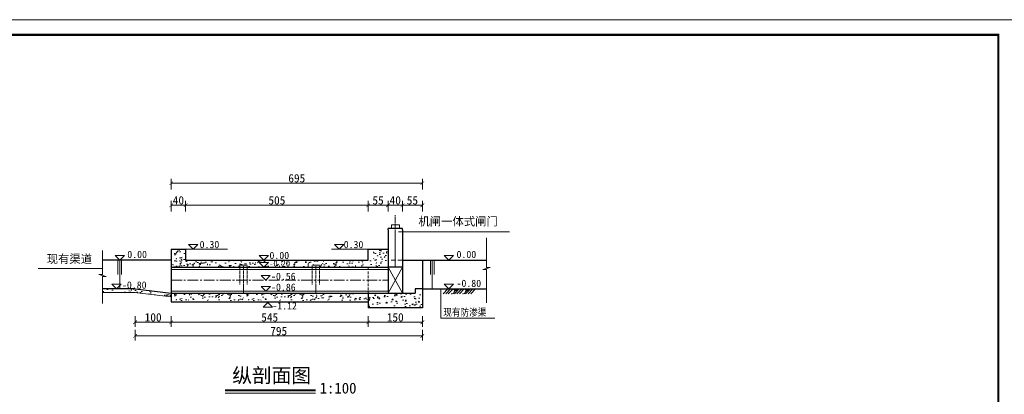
# Model space of a CAD drawing. Extents: x 36231 to 595326, y 3059 to 3871788.
# Tile 88 of 143: x 585567 to 585839, y 3866349 to 3866452. Entities that reach past the tile are written whole.
import ezdxf
from ezdxf.enums import TextEntityAlignment as Align

# ---------------------------------------------------------------- set-up
doc = ezdxf.new("R2010")
doc.units = 0
doc.header["$PDMODE"] = 32
doc.header["$PDSIZE"] = 0.2
for name, pattern in [('CENTER2', [1.125, 0.75, -0.125, 0.125, -0.125]), ('DASH', [0.35, 0.25, -0.1]), ('HIDDEN', [0.375, 0.25, -0.125])]:
    doc.linetypes.add(name, pattern=pattern)
doc.layers.get('0').update_dxf_attribs({"linetype": 'CONTINUOUS'})
doc.layers.get('Defpoints').update_dxf_attribs({"linetype": 'CONTINUOUS'})
for name, color, linetype, lineweight in [('0.09标注线', 3, 'CONTINUOUS', 9), ('0.13填充', 8, 'CONTINUOUS', 9), ('0.13文字', 3, 'CONTINUOUS', 13), ('0.30粗线', 7, 'CONTINUOUS', 30), ('0.30粗蓝', 4, 'CONTINUOUS', 30), ('0.3黄粗', 2, 'CONTINUOUS', 30), ('图框１', 5, 'CONTINUOUS', 60), ('地涵轮廓线', 130, 'CONTINUOUS', 35), ('文字', 7, 'CONTINUOUS', 15), ('文字层', 7, 'CONTINUOUS', 15), ('细实线', 3, 'CONTINUOUS', 20), ('细线', 7, 'CONTINUOUS', 15), ('虚线', 251, 'HIDDEN', 15)]:
    doc.layers.add(name, color=color, linetype=linetype, lineweight=lineweight)
doc.layers.add('尺寸线', color=3, linetype='CONTINUOUS')
doc.styles.add('-仿宋_GB2312', font='仿宋_GB2312_0.ttf')
doc.styles.get("Standard").update_dxf_attribs({"font": 'rs.shx', "bigfont": 'hztxt.shx'})
doc.dimstyles.get("Standard").update_dxf_attribs({"dimtxt": 0.18, "dimasz": 0.18, "dimexe": 0.18, "dimexo": 0.0625, "dimgap": 0.09, "dimtad": 0, "dimtih": 1, "dimtoh": 1, "dimdec": 0, "dimlfac": 2, "dimzin": 0, "dimdsep": 46, "dimtxsty": 'Standard', "dimcen": 0.09, "dimadec": 0, "dimazin": 0, "dimtfac": 1, "dimtdec": 0, "dimtofl": 0, "dimtmove": 0, "dimatfit": 3, "dimfxl": 1, "dimtolj": 1, "dimtzin": 0, "dimarcsym": 0})
doc.dimstyles.new('副本 (5) (2) STANDARD', dxfattribs={"dimtxt": 2.3, "dimasz": 1, "dimexe": 1.25, "dimexo": 1.5, "dimgap": 0.2, "dimtad": 1, "dimdec": 0, "dimlfac": 10, "dimzin": 0, "dimdsep": 46, "dimtxsty": '-仿宋_GB2312', "dimblk": 'ARCHTICK', "dimcen": 0.09, "dimadec": 0, "dimazin": 0, "dimtfac": 1, "dimtdec": 0, "dimtix": 1, "dimtmove": 2, "dimatfit": 3, "dimfxl": 1.7, "dimfxlon": 1, "dimtolj": 1, "dimtzin": 0, "dimlwd": 9, "dimlwe": 9, "dimarcsym": 0})
pattern_1 = [(49.99999999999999, (25972.26853596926, -2940.18209245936), (3.64369337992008, -0.3187817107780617), [0.381, -4.191000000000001]), (355, (25972.26853596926, -2940.18209245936), (-0.7048565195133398, 3.8211328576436), [0.3048, -3.3528]), (100.451, (25972.57217596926, -2940.20865745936), (2.938850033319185, 3.502333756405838), [0.3238, -3.5618]), (46.18420000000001, (25972.26853596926, -2939.16609245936), (5.421580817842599, -0.8408465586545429), [0.5715, -6.2865]), (96.6356, (25972.72033396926, -2939.23616245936), (4.748084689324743, 4.948511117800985), [0.4857, -5.3427]), (351.1840000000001, (25972.26853596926, -2939.16609245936), (4.748092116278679, 4.948502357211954), [0.4572, -5.0292]), (21, (25972.77653596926, -2939.42009245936), (3.032297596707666, -2.04531037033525), [0.381, -4.191000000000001]), (326.0000000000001, (25972.77653596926, -2939.42009245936), (1.236040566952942, 3.683759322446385), [0.3048, -3.3528]), (71.4514, (25973.02922596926, -2939.59053445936), (4.268329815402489, 1.638457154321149), [0.3238, -3.5618]), (37.50000000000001, (25972.26853596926, -2940.18209245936), (0.06177206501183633, 1.691100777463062), [0, -3.31216, 0, -3.4036, 0, -3.3655]), (7.499999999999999, (25972.26853596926, -2940.18209245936), (1.336393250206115, 2.00361149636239), [0, -1.94056, 0, -3.23596, 0, -1.2827]), (327.5, (25971.13569596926, -2940.18209245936), (2.711811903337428, -0.1145748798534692), [0, -1.27, 0, -3.9624, 0, -5.2578]), (317.5, (25970.62769596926, -2940.18209245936), (2.962583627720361, 0.5085298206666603), [0, -1.651, 0, -2.63144, 0, -3.7338])]

# ---------------------------------------------------------------- blocks, each defined once
blk = doc.blocks.new('eesz')
at = {"layer": '图框１', "color": 7, "const_width": 0.46666665}
blk.add_lwpolyline([(25244.47424427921, -497.5989567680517), (25244.47424427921, -1980.561866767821), (27344.47416927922, -1980.561866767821), (27344.47416927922, -497.5989567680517)], close=True, dxfattribs=at)
blk.add_lwpolyline([(25244.47424427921, -497.5989567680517), (25244.47424427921, -1980.561866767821), (27344.47416927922, -1980.561866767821), (27344.47416927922, -497.5989567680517)], close=True, dxfattribs=at)
at = {"layer": '图框１', "color": 5, "const_width": 0.46666665}
blk.add_lwpolyline([(25244.47424427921, -497.5989567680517), (25244.47424427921, -1980.561866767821), (27344.47416927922, -1980.561866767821), (27344.47416927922, -497.5989567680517)], close=True, dxfattribs=at)
at = {"layer": '图框１', "color": 7}
blk.add_lwpolyline([(25322.25201927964, -518.3396967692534, 3.111110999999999, 3.111110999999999, 0), (27318.54824427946, -518.3396967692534, 2.592592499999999, 2.592592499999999, 0), (27318.54824427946, -1954.635941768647, 2.592592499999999, 2.592592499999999, 0), (25322.25201927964, -1954.635941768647, 2.592592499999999, 2.592592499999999, 0)], format="xyseb", close=True, dxfattribs=at)
blk.add_lwpolyline([(25322.25201927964, -518.3396967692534, 3.111110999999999, 3.111110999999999, 0), (27318.54824427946, -518.3396967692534, 2.592592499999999, 2.592592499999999, 0), (27318.54824427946, -1954.635941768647, 2.592592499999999, 2.592592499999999, 0), (25322.25201927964, -1954.635941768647, 2.592592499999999, 2.592592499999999, 0)], format="xyseb", close=True, dxfattribs=at)
at = {"layer": '图框１', "color": 5}
blk.add_lwpolyline([(25322.25201927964, -518.3396967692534, 3.111110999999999, 3.111110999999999, 0), (27318.54824427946, -518.3396967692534, 2.592592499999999, 2.592592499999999, 0), (27318.54824427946, -1954.635941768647, 2.592592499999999, 2.592592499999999, 0), (25322.25201927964, -1954.635941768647, 2.592592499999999, 2.592592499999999, 0)], format="xyseb", close=True, dxfattribs=at)
blk = doc.blocks.new('_ARCHTICK')
at = {"color": 0, "linetype": 'ByBlock', "const_width": 0.15}
blk.add_lwpolyline([(-0.5, -0.5), (0.5, 0.5)], dxfattribs=at)
blk = doc.blocks.new('*D1555')
at = {"layer": '0.09标注线', "color": 0, "lineweight": 9}
for p, q in [((585672.5487772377, 3866399.194233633), (585672.5487772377, 3866402.144233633)), ((585678.0487132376, 3866400.894233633), (585672.5487772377, 3866400.894233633)), ((585678.0487132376, 3866399.194233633), (585678.0487132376, 3866402.144233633))]:
    blk.add_line(p, q, dxfattribs=at)
at = {"layer": 'Defpoints', "color": 0, "lineweight": 13}
for p in [(585672.5487772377, 3866400.894233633), (585672.5487772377, 3866376.543688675), (585678.0487132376, 3866377.742130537)]:
    blk.add_point(p, dxfattribs=at)
at = {"layer": '0.09标注线', "color": 0, "lineweight": 9, "rotation": 180}
blk.add_blockref('_ARCHTICK', (585672.5487772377, 3866400.894233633), dxfattribs=at)
at = {"layer": '0.09标注线', "color": 0, "lineweight": 9}
blk.add_blockref('_ARCHTICK', (585678.0487132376, 3866400.894233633), dxfattribs=at)
at = {"layer": '0.09标注线', "color": 0, "lineweight": 13, "insert": (585675.2987452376, 3866402.244233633), "char_height": 2.3, "attachment_point": 5, "style": '-仿宋_GB2312'}
blk.add_mtext('\\A1;55', dxfattribs=at)
blk = doc.blocks.new('*D1556')
at = {"layer": '0.09标注线', "color": 0, "lineweight": 9}
for p, q in [((585668.5487772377, 3866399.194233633), (585668.5487772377, 3866402.144233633)), ((585672.5487772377, 3866400.894233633), (585668.5487772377, 3866400.894233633)), ((585672.5487772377, 3866399.194233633), (585672.5487772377, 3866402.144233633))]:
    blk.add_line(p, q, dxfattribs=at)
at = {"layer": 'Defpoints', "color": 0, "lineweight": 13}
for p in [(585668.5487772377, 3866400.894233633), (585668.5487772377, 3866394.309433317), (585672.5487772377, 3866376.543688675)]:
    blk.add_point(p, dxfattribs=at)
at = {"layer": '0.09标注线', "color": 0, "lineweight": 9, "rotation": 180}
blk.add_blockref('_ARCHTICK', (585668.5487772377, 3866400.894233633), dxfattribs=at)
at = {"layer": '0.09标注线', "color": 0, "lineweight": 9}
blk.add_blockref('_ARCHTICK', (585672.5487772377, 3866400.894233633), dxfattribs=at)
at = {"layer": '0.09标注线', "color": 0, "lineweight": 13, "insert": (585670.5487772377, 3866402.244233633), "char_height": 2.3, "attachment_point": 5, "style": '-仿宋_GB2312'}
blk.add_mtext('\\A1;40', dxfattribs=at)
blk = doc.blocks.new('*D1557')
at = {"layer": '0.09标注线', "color": 0, "lineweight": 9}
for p, q in [((585663.0487130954, 3866399.194233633), (585663.0487130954, 3866402.144233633)), ((585668.5487772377, 3866400.894233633), (585663.0487130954, 3866400.894233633)), ((585668.5487772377, 3866399.194233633), (585668.5487772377, 3866402.144233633))]:
    blk.add_line(p, q, dxfattribs=at)
at = {"layer": 'Defpoints', "color": 0, "lineweight": 13}
for p in [(585663.0487130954, 3866400.894233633), (585668.5487772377, 3866394.309433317), (585663.0487130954, 3866388.742131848)]:
    blk.add_point(p, dxfattribs=at)
at = {"layer": '0.09标注线', "color": 0, "lineweight": 9, "rotation": 180}
blk.add_blockref('_ARCHTICK', (585663.0487130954, 3866400.894233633), dxfattribs=at)
at = {"layer": '0.09标注线', "color": 0, "lineweight": 9}
blk.add_blockref('_ARCHTICK', (585668.5487772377, 3866400.894233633), dxfattribs=at)
at = {"layer": '0.09标注线', "color": 0, "lineweight": 13, "insert": (585665.7987451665, 3866402.244233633), "char_height": 2.3, "attachment_point": 5, "style": '-仿宋_GB2312'}
blk.add_mtext('\\A1;55', dxfattribs=at)
blk = doc.blocks.new('*D1558')
at = {"layer": '0.09标注线', "color": 0, "lineweight": 9}
for p, q in [((585612.5476862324, 3866399.194233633), (585612.5476862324, 3866402.144233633)), ((585663.0487130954, 3866400.894233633), (585612.5476862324, 3866400.894233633)), ((585663.0487130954, 3866399.194233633), (585663.0487130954, 3866402.144233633))]:
    blk.add_line(p, q, dxfattribs=at)
at = {"layer": 'Defpoints', "color": 0, "lineweight": 13}
for p in [(585612.5476862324, 3866400.894233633), (585612.5476862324, 3866388.742131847), (585663.0487130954, 3866388.742131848)]:
    blk.add_point(p, dxfattribs=at)
at = {"layer": '0.09标注线', "color": 0, "lineweight": 9, "rotation": 180}
blk.add_blockref('_ARCHTICK', (585612.5476862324, 3866400.894233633), dxfattribs=at)
at = {"layer": '0.09标注线', "color": 0, "lineweight": 9}
blk.add_blockref('_ARCHTICK', (585663.0487130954, 3866400.894233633), dxfattribs=at)
at = {"layer": '0.09标注线', "color": 0, "lineweight": 13, "insert": (585637.7981996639, 3866402.244233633), "char_height": 2.3, "attachment_point": 5, "style": '-仿宋_GB2312'}
blk.add_mtext('\\A1;505', dxfattribs=at)
blk = doc.blocks.new('*D1559')
at = {"layer": '0.09标注线', "color": 0, "lineweight": 9}
for p, q in [((585608.5478124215, 3866399.194233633), (585608.5478124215, 3866402.144233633)), ((585612.5476862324, 3866400.894233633), (585608.5478124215, 3866400.894233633)), ((585612.5476862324, 3866399.194233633), (585612.5476862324, 3866402.144233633))]:
    blk.add_line(p, q, dxfattribs=at)
at = {"layer": 'Defpoints', "color": 0, "lineweight": 13}
for p in [(585608.5478124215, 3866400.894233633), (585608.5478124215, 3866388.742129), (585612.5476862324, 3866388.742131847)]:
    blk.add_point(p, dxfattribs=at)
at = {"layer": '0.09标注线', "color": 0, "lineweight": 9, "rotation": 180}
blk.add_blockref('_ARCHTICK', (585608.5478124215, 3866400.894233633), dxfattribs=at)
at = {"layer": '0.09标注线', "color": 0, "lineweight": 9}
blk.add_blockref('_ARCHTICK', (585612.5476862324, 3866400.894233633), dxfattribs=at)
at = {"layer": '0.09标注线', "color": 0, "lineweight": 13, "insert": (585610.5477493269, 3866402.244233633), "char_height": 2.3, "attachment_point": 5, "style": '-仿宋_GB2312'}
blk.add_mtext('\\A1;40', dxfattribs=at)

msp = doc.modelspace()

# ---------------------------------------------------------------- hatches: boundary and pattern name
at = {"layer": '0.13填充'}
h = msp.add_hatch(color=7, dxfattribs=at)
edge = h.paths.add_edge_path()
edge.add_ellipse((585687.25573336, 3866377.880015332), major_axis=(0, -0.7306824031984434), ratio=0.9642642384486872, start_angle=280.877295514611, end_angle=439.1227044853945)
edge.add_line((585687.9476456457, 3866377.742130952), (585686.5638210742, 3866377.742130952))
h = msp.add_hatch(color=7, dxfattribs=at)
edge = h.paths.add_edge_path()
edge.add_ellipse((585690.3548688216, 3866377.880015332), major_axis=(0, -0.7306824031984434), ratio=0.9642642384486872, start_angle=280.877295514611, end_angle=439.1227044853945)
edge.add_line((585691.0467811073, 3866377.742130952), (585689.6629565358, 3866377.742130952))
at = {"layer": '0.13文字', "lineweight": 13}
h = msp.add_hatch(dxfattribs=at)
h.set_pattern_fill('AR-CONC', color=256, scale=0.02, style=0)
h.set_pattern_definition([(49.99999999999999, (25952.26859257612, -2928.794128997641), (3.64369337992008, -0.3187817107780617), [0.381, -4.191000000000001]), (355, (25952.26859257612, -2928.794128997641), (-0.7048565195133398, 3.8211328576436), [0.3048, -3.3528]), (100.451, (25952.57223257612, -2928.820693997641), (2.938850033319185, 3.502333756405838), [0.3238, -3.5618]), (46.18420000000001, (25952.26859257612, -2927.778128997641), (5.421580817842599, -0.8408465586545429), [0.5715, -6.2865]), (96.6356, (25952.72039057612, -2927.848198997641), (4.748084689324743, 4.948511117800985), [0.4857, -5.3427]), (351.1840000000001, (25952.26859257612, -2927.778128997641), (4.748092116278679, 4.948502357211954), [0.4572, -5.0292]), (21, (25952.77659257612, -2928.032128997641), (3.032297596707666, -2.04531037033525), [0.381, -4.191000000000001]), (326.0000000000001, (25952.77659257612, -2928.032128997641), (1.236040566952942, 3.683759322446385), [0.3048, -3.3528]), (71.4514, (25953.02928257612, -2928.202570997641), (4.268329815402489, 1.638457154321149), [0.3238, -3.5618]), (37.50000000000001, (25952.26859257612, -2928.794128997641), (0.06177206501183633, 1.691100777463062), [0, -3.31216, 0, -3.4036, 0, -3.3655]), (7.499999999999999, (25952.26859257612, -2928.794128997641), (1.336393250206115, 2.00361149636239), [0, -1.94056, 0, -3.23596, 0, -1.2827]), (327.5, (25951.13575257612, -2928.794128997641), (2.711811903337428, -0.1145748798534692), [0, -1.27, 0, -3.9624, 0, -5.2578]), (317.5, (25950.62775257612, -2928.794128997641), (2.962583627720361, 0.5085298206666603), [0, -1.651, 0, -2.63144, 0, -3.7338])])
h.paths.add_polyline_path([(585612.5476862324, 3866385.742131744), (585612.5476862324, 3866388.742131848), (585608.5478124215, 3866388.742131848), (585608.5478211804, 3866383.744023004), (585627.5477574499, 3866383.74417712), (585627.5477574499, 3866384.293601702), (585629.5477574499, 3866384.293601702), (585629.5477574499, 3866383.744193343), (585634.1606747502, 3866383.74423076), (585632.8606747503, 3866385.04423076), (585635.4606747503, 3866385.04423076), (585634.1606747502, 3866383.74423076), (585647.5477574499, 3866383.744339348), (585647.5477574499, 3866384.293601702), (585649.5477574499, 3866384.293601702), (585649.5477574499, 3866383.744355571), (585668.5487541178, 3866383.744509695), (585668.5487380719, 3866388.742131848), (585664.548738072, 3866388.742131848), (585664.548738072, 3866385.742126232)])
h.paths.add_polyline_path([(585635.2362749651, 3866386.080245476), (585641.7560046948, 3866386.080245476), (585641.7560046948, 3866383.530245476), (585635.2362749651, 3866383.530245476)], flags=9)
h = msp.add_hatch(dxfattribs=at)
h.set_pattern_fill('AR-CONC', color=256, scale=0.02, style=0)
h.set_pattern_definition([(50, (0, 0), (3.64369337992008, -0.3187817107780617), [0.381, -4.191000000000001]), (355, (0, 0), (-0.7048565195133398, 3.8211328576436), [0.3048, -3.3528]), (100.451, (0.30364, -0.026565), (2.938850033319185, 3.502333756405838), [0.3238, -3.5618]), (46.18420000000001, (0, 1.016), (5.421580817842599, -0.8408465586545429), [0.5715, -6.2865]), (96.6356, (0.451798, 0.94593), (4.748084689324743, 4.948511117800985), [0.4857, -5.3427]), (351.1840000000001, (0, 1.016), (4.748092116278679, 4.948502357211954), [0.4572, -5.0292]), (21, (0.508, 0.762), (3.032297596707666, -2.04531037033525), [0.381, -4.191000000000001]), (326.0000000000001, (0.508, 0.762), (1.236040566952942, 3.683759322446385), [0.3048, -3.3528]), (71.4514, (0.7606900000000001, 0.591558), (4.268329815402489, 1.638457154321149), [0.3238, -3.5618]), (37.50000000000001, (0, 0), (0.06177206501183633, 1.691100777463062), [0, -3.31216, 0, -3.4036, 0, -3.3655]), (7.499999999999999, (0, 0), (1.336393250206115, 2.00361149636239), [0, -1.94056, 0, -3.23596, 0, -1.2827]), (327.5, (-1.13284, 0), (2.711811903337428, -0.1145748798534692), [0, -1.27, 0, -3.9624, 0, -5.2578]), (317.5, (-1.64084, 0), (2.962583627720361, 0.5085298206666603), [0, -1.651, 0, -2.63144, 0, -3.7338])])
h.paths.add_polyline_path([(585608.5478218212, 3866375.536892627), (585608.5478211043, 3866376.544044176), (585598.5478202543, 3866377.742129), (585589.5414428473, 3866377.742129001), (585589.5414428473, 3866376.742129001), (585598.4881294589, 3866376.742128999)])
h = msp.add_hatch(dxfattribs=at)
h.set_pattern_fill('AR-CONC', color=256, scale=0.02, style=0)
h.set_pattern_definition([(49.99999999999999, (25952.26860526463, -2940.182204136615), (3.64369337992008, -0.3187817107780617), [0.381, -4.191000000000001]), (355, (25952.26860526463, -2940.182204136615), (-0.7048565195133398, 3.8211328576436), [0.3048, -3.3528]), (100.451, (25952.57224526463, -2940.208769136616), (2.938850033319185, 3.502333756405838), [0.3238, -3.5618]), (46.18420000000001, (25952.26860526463, -2939.166204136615), (5.421580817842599, -0.8408465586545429), [0.5715, -6.2865]), (96.6356, (25952.72040326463, -2939.236274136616), (4.748084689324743, 4.948511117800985), [0.4857, -5.3427]), (351.1840000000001, (25952.26860526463, -2939.166204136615), (4.748092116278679, 4.948502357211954), [0.4572, -5.0292]), (21, (25952.77660526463, -2939.420204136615), (3.032297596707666, -2.04531037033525), [0.381, -4.191000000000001]), (326.0000000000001, (25952.77660526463, -2939.420204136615), (1.236040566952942, 3.683759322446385), [0.3048, -3.3528]), (71.4514, (25953.02929526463, -2939.590646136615), (4.268329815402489, 1.638457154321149), [0.3238, -3.5618]), (37.50000000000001, (25952.26860526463, -2940.182204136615), (0.06177206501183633, 1.691100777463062), [0, -3.31216, 0, -3.4036, 0, -3.3655]), (7.499999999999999, (25952.26860526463, -2940.182204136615), (1.336393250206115, 2.00361149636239), [0, -1.94056, 0, -3.23596, 0, -1.2827]), (327.5, (25951.13576526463, -2940.182204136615), (2.711811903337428, -0.1145748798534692), [0, -1.27, 0, -3.9624, 0, -5.2578]), (317.5, (25950.62776526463, -2940.182204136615), (2.962583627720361, 0.5085298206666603), [0, -1.651, 0, -2.63144, 0, -3.7338])])
h.paths.add_polyline_path([(585628.5477558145, 3866376.543911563), (585608.5478251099, 3866376.544023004), (585608.5478268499, 3866374.542211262), (585628.5477669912, 3866374.542322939)])
h = msp.add_hatch(dxfattribs=at)
h.set_pattern_fill('AR-CONC', color=256, scale=0.02, style=0)
h.set_pattern_definition(pattern_1)
h.paths.add_polyline_path([(585648.5477558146, 3866376.543739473), (585628.5477558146, 3866376.543901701), (585628.5477669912, 3866374.542322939), (585648.5477669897, 3866374.542434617)])
h = msp.add_hatch(dxfattribs=at)
h.set_pattern_fill('AR-CONC', color=256, scale=0.02, style=0)
h.set_pattern_definition(pattern_1)
h.paths.add_polyline_path([(585663.654306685, 3866376.543409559), (585643.654306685, 3866376.543571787), (585643.6543178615, 3866374.541993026), (585663.65431786, 3866374.542104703)])
h = msp.add_hatch(dxfattribs=at)
h.set_pattern_fill('AR-CONC', color=256, scale=0.02, style=0)
h.set_pattern_definition([(49.99999999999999, (585663.0486040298, 3866371.543688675), (3.64369337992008, -0.3187817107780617), [0.381, -4.191000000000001]), (355, (585663.0486040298, 3866371.543688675), (-0.7048565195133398, 3.8211328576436), [0.3048, -3.3528]), (100.451, (585663.3522440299, 3866371.517123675), (2.938850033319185, 3.502333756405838), [0.3238, -3.5618]), (46.18420000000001, (585663.0486040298, 3866372.559688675), (5.421580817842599, -0.8408465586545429), [0.5715, -6.2865]), (96.6356, (585663.5004020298, 3866372.489618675), (4.748084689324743, 4.948511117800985), [0.4857, -5.3427]), (351.1840000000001, (585663.0486040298, 3866372.559688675), (4.748092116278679, 4.948502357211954), [0.4572, -5.0292]), (21, (585663.5566040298, 3866372.305688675), (3.032297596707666, -2.04531037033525), [0.381, -4.191000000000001]), (326.0000000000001, (585663.5566040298, 3866372.305688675), (1.236040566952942, 3.683759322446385), [0.3048, -3.3528]), (71.4514, (585663.8092940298, 3866372.135246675), (4.268329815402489, 1.638457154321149), [0.3238, -3.5618]), (37.50000000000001, (585663.0486040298, 3866371.543688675), (0.06177206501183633, 1.691100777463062), [0, -3.31216, 0, -3.4036, 0, -3.3655]), (7.499999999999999, (585663.0486040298, 3866371.543688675), (1.336393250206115, 2.00361149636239), [0, -1.94056, 0, -3.23596, 0, -1.2827]), (327.5, (585661.9157640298, 3866371.543688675), (2.711811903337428, -0.1145748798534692), [0, -1.27, 0, -3.9624, 0, -5.2578]), (317.5, (585661.4077640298, 3866371.543688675), (2.962583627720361, 0.5085298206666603), [0, -1.651, 0, -2.63144, 0, -3.7338])])
h.paths.add_polyline_path([(585663.0486254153, 3866372.522919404), (585678.0487132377, 3866372.522919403), (585678.0487132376, 3866376.544068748), (585663.0487132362, 3866376.544190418)])

# ---------------------------------------------------------------- linework, layer by layer
at = {"color": 0, "lineweight": 30}
for p, q in [((585678.0487132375, 3866385.742131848), (585695.8142883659, 3866385.742131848)), ((585676.0487132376, 3866377.742130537), (585676.0487083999, 3866376.543696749)), ((585678.0487132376, 3866377.742130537), (585676.0487132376, 3866377.742130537)), ((585678.0487132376, 3866377.742130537), (585695.8142883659, 3866377.742130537)), ((585608.5478228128, 3866374.143799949), (585663.048660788, 3866374.1426097))]:
    msp.add_line(p, q, dxfattribs=at)
at = {"color": 0, "lineweight": 13}
msp.add_line((585571.7455650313, 3866383.411174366), (585589.5414428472, 3866383.411174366), dxfattribs=at)
at = {"layer": '0.09标注线'}
msp.add_line((585671.49085162, 3866393.582273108), (585702.127220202, 3866393.582273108), dxfattribs=at)
at = {"layer": '0.09标注线', "color": 7}
for p, q in [((585612.5476862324, 3866388.742131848), (585624.1474705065, 3866388.742131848)), ((585652.9142661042, 3866388.742131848), (585663.0487130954, 3866388.742131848)), ((585608.5478211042, 3866383.144023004), (585668.5482030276, 3866383.144023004)), ((585629.5477574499, 3866384.293601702), (585627.5477574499, 3866384.293601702)), ((585649.5477574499, 3866384.293601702), (585647.5477574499, 3866384.293601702)), ((585592.1597597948, 3866379.025286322), (585593.4429171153, 3866377.742129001)), ((585594.7260744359, 3866379.025286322), (585592.1597597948, 3866379.025286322)), ((585593.4429171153, 3866377.742129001), (585594.7260744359, 3866379.025286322)), ((585633.411932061, 3866381.427180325), (585634.6950893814, 3866380.144023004)), ((585635.978246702, 3866381.427180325), (585633.411932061, 3866381.427180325)), ((585634.6950893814, 3866380.144023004), (585635.978246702, 3866381.427180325)), ((585608.5478211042, 3866377.144023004), (585668.5482030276, 3866377.144023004)), ((585633.4234619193, 3866378.427180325), (585634.7066192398, 3866377.144023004)), ((585635.9897765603, 3866378.427180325), (585633.4234619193, 3866378.427180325)), ((585634.7066192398, 3866377.144023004), (585635.9897765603, 3866378.427180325))]:
    msp.add_line(p, q, dxfattribs=at)
at = {"layer": '0.09标注线', "color": 7, "lineweight": 30}
msp.add_line((585608.5478211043, 3866376.543969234), (585676.0487083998, 3866376.543696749), dxfattribs=at)
at = {"layer": '0.13填充', "color": 7, "lineweight": 40, "ltscale": 0.005}
msp.add_line((585623.4640015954, 3866349.7710496), (585648.483849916, 3866349.7710496), dxfattribs=at)
at = {"layer": '0.13填充', "color": 7, "ltscale": 0.005}
msp.add_line((585623.4640015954, 3866348.928198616), (585648.483849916, 3866348.928198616), dxfattribs=at)
at = {"layer": '0.13文字', "lineweight": 13}
for p, q in [((590756.6746656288, 3866452.176404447), (583564.2750096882, 3866452.176404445)), ((585598.5478202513, 3866376.742129), (585589.5414428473, 3866376.742129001)), ((585598.428862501, 3866376.749229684), (585608.547821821, 3866375.536892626))]:
    msp.add_line(p, q, dxfattribs=at)
at = {"layer": '0.13文字', "color": 1, "linetype": 'DASH', "lineweight": 13}
msp.add_line((585670.5487772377, 3866383.744646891), (585670.5487772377, 3866398.114336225), dxfattribs=at)
at = {"layer": '0.13文字', "lineweight": 13}
msp.add_lwpolyline([(585669.4733932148, 3866394.511161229), (585671.7246043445, 3866394.511161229), (585671.7246043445, 3866395.480813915), (585669.4733932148, 3866395.480813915)], close=True, dxfattribs=at)
at = {"layer": '0.30粗线'}
for p, q in [((585668.5487772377, 3866394.107705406), (585668.5487772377, 3866394.511161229)), ((585672.5487772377, 3866394.511161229), (585668.5487772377, 3866394.511161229)), ((585668.5487772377, 3866394.055842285), (585668.5487772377, 3866376.543688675)), ((585672.5487772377, 3866394.107705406), (585672.5487772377, 3866394.511161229)), ((585672.5487772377, 3866394.107705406), (585672.5487772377, 3866376.543688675)), ((585678.0487132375, 3866385.742131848), (585678.0487132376, 3866372.522919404)), ((585663.0487132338, 3866376.54407468), (585663.0486254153, 3866372.522919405)), ((585678.0487346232, 3866372.522919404), (585663.0486254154, 3866372.522919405))]:
    msp.add_line(p, q, dxfattribs=at)
at = {"layer": '0.30粗蓝', "color": 7, "ltscale": 80}
for p, q in [((585608.5478124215, 3866388.742131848), (585608.5478228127, 3866374.14379995)), ((585612.5476862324, 3866388.742131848), (585612.5476862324, 3866385.742131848)), ((585663.0487129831, 3866385.74212639), (585663.0487132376, 3866388.742131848)), ((585663.0487132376, 3866388.742131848), (585668.5487772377, 3866388.742131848)), ((585668.5487380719, 3866388.742131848), (585668.5487772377, 3866376.543688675)), ((585608.5478104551, 3866385.742129), (585589.5414428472, 3866385.742129)), ((585612.5476862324, 3866385.742131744), (585663.0487129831, 3866385.74212639)), ((585672.5487772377, 3866385.742132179), (585678.0487132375, 3866385.742131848)), ((585608.5478091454, 3866383.744023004), (585668.5486285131, 3866383.744509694)), ((585598.5478202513, 3866377.742129), (585589.5414428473, 3866377.742129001)), ((585598.5478202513, 3866377.742129), (585608.547821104, 3866376.544044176))]:
    msp.add_line(p, q, dxfattribs=at)
at = {"layer": '0.30粗蓝', "ltscale": 80}
msp.add_line((585672.5487541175, 3866383.744646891), (585668.5487541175, 3866383.744646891), dxfattribs=at)
at = {"layer": '0.3黄粗', "color": 7}
msp.add_line((585608.5476862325, 3866388.742131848), (585612.5476862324, 3866388.742131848), dxfattribs=at)
at = {"layer": '地涵轮廓线', "lineweight": 9}
for p, q in [((585672.548644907, 3866383.744646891), (585668.5487815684, 3866376.544145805)), ((585668.5488303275, 3866383.744509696), (585672.5487772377, 3866376.543688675))]:
    msp.add_line(p, q, dxfattribs=at)
at = {"layer": '尺寸线', "color": 7, "lineweight": 9}
for q in [(585683.1477953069, 3866377.742130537), (585698.1083081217, 3866369.70122626)]:
    msp.add_line((585683.1477953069, 3866369.70122626), q, dxfattribs=at)
at = {"layer": '细实线', "color": 6, "linetype": 'CENTER2', "lineweight": 13, "ltscale": 4}
msp.add_line((585608.5478211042, 3866380.144023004), (585668.5482030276, 3866380.144023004), dxfattribs=at)
at = {"layer": '细实线', "color": 7, "ltscale": 5}
for p, q in [((585685.1435216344, 3866377.742130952), (585683.8072037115, 3866376.405813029)), ((585685.8506284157, 3866377.742130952), (585684.5143104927, 3866376.405813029)), ((585686.5577351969, 3866377.742130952), (585685.2214172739, 3866376.405813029)), ((585688.2426570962, 3866377.742130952), (585686.9063391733, 3866376.405813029)), ((585688.9497638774, 3866377.742130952), (585687.6134459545, 3866376.405813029)), ((585689.6568706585, 3866377.742130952), (585688.3205527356, 3866376.405813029)), ((585691.341792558, 3866377.742130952), (585690.0054746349, 3866376.405813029)), ((585692.048899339, 3866377.742130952), (585690.7125814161, 3866376.405813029)), ((585692.7560057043, 3866377.742130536), (585691.4196881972, 3866376.405813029))]:
    msp.add_line(p, q, dxfattribs=at)
at = {"layer": '细实线', "color": 7, "lineweight": 20, "ltscale": 5, "start_tangent": (-0.9990642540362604, 0.0432506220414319), "end_tangent": (-0.99950576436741, -0.0314360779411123)}
for points in [[(585687.2251653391, 3866377.15279038), (585686.9253755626, 3866377.037030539), (585686.8482964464, 3866376.908894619), (585686.8098921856, 3866376.735887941), (585686.6773163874, 3866376.575470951), (585686.4788537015, 3866376.475070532), (585686.0594844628, 3866376.405813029)], [(585690.3243008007, 3866377.15279038), (585690.0245110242, 3866377.037030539), (585689.947431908, 3866376.908894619), (585689.9090276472, 3866376.735887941), (585689.7764518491, 3866376.575470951), (585689.5779891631, 3866376.475070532), (585689.1586199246, 3866376.405813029)]]:
    msp.add_spline(points, degree=3, dxfattribs=at)
at = {"layer": '细线', "color": 7, "lineweight": 9}
for p, q in [((585695.8142883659, 3866391.848385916), (585695.8142883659, 3866383.674289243)), ((585589.5414428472, 3866388.376693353), (585589.5414428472, 3866382.745260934)), ((585593.7969637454, 3866385.742129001), (585593.7969637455, 3866381.742129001)), ((585594.2969637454, 3866385.742129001), (585594.2969637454, 3866377.742129)), ((585594.7969637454, 3866385.742129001), (585594.7969637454, 3866381.742129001)), ((585680.3085589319, 3866385.742131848), (585680.308558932, 3866381.742131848)), ((585680.8085589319, 3866385.742131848), (585680.8085589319, 3866377.742131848)), ((585681.3085589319, 3866385.742131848), (585681.3085589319, 3866381.742131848)), ((585588.5375909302, 3866381.745260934), (585589.5414428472, 3866381.745260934)), ((585590.5452947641, 3866381.181174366), (585588.5375909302, 3866381.745260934)), ((585589.5414428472, 3866383.411174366), (585589.5414428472, 3866381.745260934)), ((585694.810436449, 3866383.110202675), (585696.8181402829, 3866383.674289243)), ((585695.8142883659, 3866383.110202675), (585694.810436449, 3866383.110202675)), ((585696.8181402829, 3866383.674289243), (585695.8142883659, 3866383.674289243)), ((585695.8142883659, 3866383.110202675), (585695.8142883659, 3866373.882790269)), ((585589.5414428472, 3866381.181174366), (585589.5414428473, 3866373.729668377)), ((585589.5414428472, 3866381.181174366), (585590.5452947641, 3866381.181174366))]:
    msp.add_line(p, q, dxfattribs=at)
at = {"layer": '细线', "color": 7}
for p, q in [((585688.4469706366, 3866376.742703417), (585688.4469706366, 3866376.742703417)), ((585692.7560057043, 3866376.742703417), (585692.7560057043, 3866376.742703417))]:
    msp.add_line(p, q, dxfattribs=at)
for points in [[(585614.6520761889, 3866388.742131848), (585613.352076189, 3866390.042131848), (585615.952076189, 3866390.042131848)], [(585655.0186560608, 3866388.742131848), (585653.7186560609, 3866390.042131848), (585656.3186560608, 3866390.042131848)], [(585594.2969637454, 3866385.742129), (585592.9969637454, 3866387.042129), (585595.5969637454, 3866387.042129)], [(585634.1606585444, 3866385.742131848), (585632.8606585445, 3866387.042131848), (585635.4606585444, 3866387.042131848)], [(585634.1606747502, 3866383.74423076), (585632.8606747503, 3866385.04423076), (585635.4606747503, 3866385.04423076)], [(585685.413097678, 3866385.742131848), (585684.113097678, 3866387.042131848), (585686.713097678, 3866387.042131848)], [(585685.4130976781, 3866377.742130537), (585684.1130976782, 3866379.042130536), (585686.7130976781, 3866379.042130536)], [(585635.3046660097, 3866374.042161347), (585634.0046660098, 3866372.742161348), (585636.6046660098, 3866372.742161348)]]:
    msp.add_lwpolyline(points, close=True, dxfattribs=at)
at = {"layer": '虚线', "color": 7, "ltscale": 5}
msp.add_line((585672.5487772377, 3866385.742132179), (585668.5487477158, 3866385.742121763), dxfattribs=at)
at = {"layer": '虚线', "color": 7, "ltscale": 0.1}
for p, q in [((585627.5477574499, 3866384.293601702), (585627.5477574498, 3866378.944023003)), ((585628.5477574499, 3866384.293601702), (585628.5477562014, 3866376.544023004)), ((585629.5477574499, 3866384.293601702), (585629.54775745, 3866378.944023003)), ((585647.5477574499, 3866384.293601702), (585647.54775745, 3866378.944023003)), ((585648.5477574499, 3866384.293601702), (585648.5477562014, 3866376.543800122)), ((585649.5477574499, 3866384.293601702), (585649.54775745, 3866378.944023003))]:
    msp.add_line(p, q, dxfattribs=at)
at = {"layer": '虚线', "color": 8, "lineweight": 15, "ltscale": 3}
msp.add_line((585663.0487255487, 3866383.744465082), (585663.0487132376, 3866376.544210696), dxfattribs=at)

# ---------------------------------------------------------------- block references
at = {"layer": '文字层', "xscale": 0.1999999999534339, "yscale": 0.2000000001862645, "zscale": 0.2}
msp.add_blockref('eesz', (580373.7078543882, 3866551.696195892), dxfattribs=at)

# ---------------------------------------------------------------- texts
at = {"color": 0, "lineweight": 13, "insert": (585574.0961832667, 3866387.191384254), "char_height": 2.3, "width": 41.02288687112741, "attachment_point": 1}
msp.add_mtext('{\\fFangSong_GB2312|b0|i0|c134|p49;现有渠道}', dxfattribs=at)
at = {"layer": '0.09标注线', "insert": (585698.9291858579, 3866397.575444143), "char_height": 2.299999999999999, "attachment_point": 3, "style": '-仿宋_GB2312'}
msp.add_mtext('机闸一体式闸门', dxfattribs=at)
at = {"layer": '0.09标注线', "color": 7, "char_height": 2, "width": 18.52798878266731, "style": '-仿宋_GB2312'}
for s, insert, attachment_point in [('0.30', (585621.8539743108, 3866391.032944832), 3), ('0.30', (585661.727034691, 3866391.032944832), 3), ('-0.56', (585642.9776073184, 3866382.23534528), 3), ('-0.80', (585601.7254350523, 3866379.833451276), 3), ('-0.86', (585642.9891371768, 3866379.235345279), 3), ('-1.12', (585643.3340237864, 3866372.042161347), 9)]:
    msp.add_mtext(s, dxfattribs=dict(at, insert=insert, attachment_point=attachment_point))
at = {"layer": '尺寸线', "color": 7, "lineweight": 9, "style": '-仿宋_GB2312', "width": 0.85}
msp.add_text('现有防渗渠', height=2, dxfattribs=at).set_placement((585695.7475249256, 3866370.289584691), align=Align.RIGHT)
at = {"layer": '文字', "color": 7, "attachment_point": 1, "style": '-仿宋_GB2312'}
for s, insert, char_height, width in [('0.00', (585596.3970453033, 3866388.301642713), 2, 3.971394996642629), ('0.00', (585635.743512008, 3866388.023393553), 2, 3.971394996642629), ('0.00', (585687.5131792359, 3866388.301645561), 2, 3.971394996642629), ('-0.20', (585635.6612749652, 3866385.655245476), 1.7, 3.971394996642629), ('-0.80', (585687.513179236, 3866380.301644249), 2, 3.971394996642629), ('纵剖面图', (585625.4421240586, 3866355.834479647), 4, 38.01371816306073), ('1:100', (585649.6143422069, 3866351.818985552), 3, 10.28954739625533)]:
    msp.add_mtext(s, dxfattribs=dict(at, insert=insert, char_height=char_height, width=width))

# ---------------------------------------------------------------- dimensions: what is measured, and where the dimension line sits
at = {"layer": '0.09标注线', "lineweight": 13}
for base, p1, p2, picture, middle in [((585608.5478124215, 3866400.894233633), (585612.5476862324, 3866388.742131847), (585608.5478124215, 3866388.742129), '*D1559', (585610.5477493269, 3866402.244233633)), ((585612.5476862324, 3866400.894233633), (585663.0487130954, 3866388.742131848), (585612.5476862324, 3866388.742131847), '*D1558', (585637.7981996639, 3866402.244233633)), ((585663.0487130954, 3866400.894233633), (585668.5487772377, 3866394.309433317), (585663.0487130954, 3866388.742131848), '*D1557', (585665.7987451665, 3866402.244233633)), ((585668.5487772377, 3866400.894233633), (585672.5487772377, 3866376.543688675), (585668.5487772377, 3866394.309433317), '*D1556', (585670.5487772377, 3866402.244233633)), ((585672.5487772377, 3866400.894233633), (585678.0487132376, 3866377.742130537), (585672.5487772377, 3866376.543688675), '*D1555', (585675.2987452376, 3866402.244233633))]:
    dim = msp.add_linear_dim(base=base, p1=p1, p2=p2, dimstyle='副本 (5) (2) STANDARD', dxfattribs=at)
    dim.commit()
    dim.dimension.update_dxf_attribs({"geometry": picture, "text_midpoint": middle})
at = {"layer": '0.13文字', "lineweight": 13}
for base, p1, p2 in [((585678.0487132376, 3866406.997329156), (585608.5478124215, 3866388.742129), (585678.0487132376, 3866372.522919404)), ((585608.5478211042, 3866368.529664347), (585598.5478202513, 3866377.742129), (585608.5478211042, 3866374.434407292)), ((585678.0487132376, 3866364.738468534), (585598.5478202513, 3866377.742129), (585678.0487132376, 3866372.522919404)), ((585663.0486254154, 3866368.529664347), (585608.5478211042, 3866374.434407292), (585663.0486254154, 3866372.522919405)), ((585678.0487132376, 3866368.529664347), (585663.0486254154, 3866372.522919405), (585678.0487132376, 3866372.522919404))]:
    msp.add_linear_dim(base=base, p1=p1, p2=p2, dimstyle='Standard', override={"dimtxt": 2.3, "dimasz": 1, "dimexe": 1.25, "dimexo": 1.5, "dimgap": 0.2, "dimtad": 1, "dimtih": 0, "dimtoh": 0, "dimlfac": 10, "dimtxsty": '-仿宋_GB2312', "dimblk": 'ARCHTICK', "dimtix": 1, "dimtofl": 1, "dimtmove": 2, "dimfxl": 1.7, "dimfxlon": 1, "dimlwd": 9, "dimlwe": 9}, dxfattribs=at).render()

doc.saveas('drawing.dxf')
